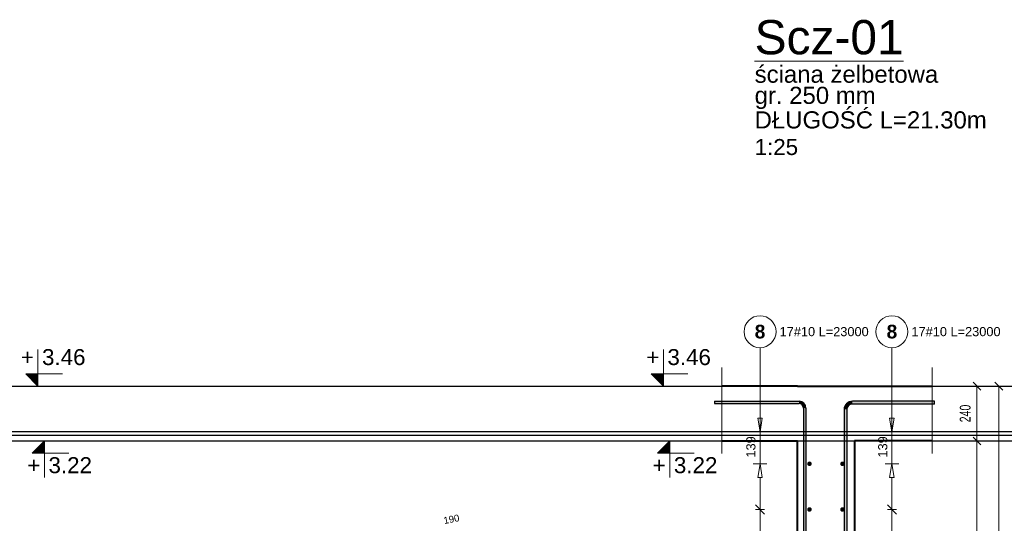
# Model space of a CAD drawing. Extents: x -1474 to 455485, y -101625 to 75879.
# Tile 13 of 31: x 299660 to 303970, y -87954 to -85749. Entities that reach past the tile are written whole.
import ezdxf
from ezdxf.enums import TextEntityAlignment as Align

# ---------------------------------------------------------------- set-up
doc = ezdxf.new("R2010")
doc.units = 0
doc.header["$LTSCALE"] = 10
doc.header["$MEASUREMENT"] = 0
doc.linetypes.add('HIDDEN', pattern=[0.375, 0.25, -0.125])
for name, color, linetype, lineweight in [('P-Linia1', 3, 'Continuous', 40), ('P-Opis', 1, 'Continuous', 18), ('P-Przerywana', 13, 'HIDDEN', 9), ('P-Wymiar', 254, 'Continuous', 9)]:
    doc.layers.add(name, color=color, linetype=linetype, lineweight=lineweight)
for name, color, linetype in [('RCAD_kształt pręta', 7, 'Continuous'), ('RCAD_opis rozkładu', 7, 'Continuous'), ('RCAD_pręt wyrzucony', 130, 'Continuous'), ('RCAD_pręty punktowe', 7, 'Continuous'), ('RCAD_symbole graficzne', 7, 'Continuous')]:
    doc.layers.add(name, color=color, linetype=linetype)
doc.styles.add('_Fd Opis', font='arial.ttf')
doc.styles.add('ROMANS', font='arial.ttf', dxfattribs={"width": 0.7})
doc.styles.add('style1', font='arial.ttf')
doc.styles.add('style3', font='arialbd.ttf')
doc.dimstyles.new('A25', dxfattribs={"dimscale": 27, "dimtxt": 1.75, "dimasz": 0.05, "dimexe": 0, "dimexo": 0, "dimgap": 1, "dimtad": 1, "dimdec": 4, "dimrnd": 1, "dimdsep": 46, "dimtxsty": 'ROMANS', "dimblk": '[[[[[[[[', "dimcen": 2, "dimdle": 2, "dimse1": 1, "dimse2": 1, "dimclrd": 256, "dimclrt": 1, "dimadec": 0, "dimazin": 0, "dimtfac": 1, "dimtdec": 4, "dimtix": 1, "dimtmove": 2, "dimatfit": 3, "dimldrblk": '[[[[[[[[', "dimfxl": 0, "dimtvp": 0.6, "dimtolj": 1, "dimlwd": -1, "dimarcsym": 0})

# ---------------------------------------------------------------- blocks, each defined once
blk = doc.blocks.new('[[[[[[[[')
at = {"layer": 'P-Wymiar'}
for p, q in [((-12.7, -12.7), (12.7, 12.7)), ((0, 0), (-4.6, 0)), ((0, 18), (0, -18))]:
    blk.add_line(p, q, dxfattribs=at)
blk = doc.blocks.new('*D135')
at = {"layer": 'Defpoints', "color": 0, "transparency": 16777216}
for p in [(303187.7, -87352.9), (303945.3, -87352.9), (303185.9, -91012.9)]:
    blk.add_point(p, dxfattribs=at)
at = {"layer": 'P-Wymiar', "transparency": 16777216}
blk.add_line((303945.3, -91011.6), (303945.3, -87354.3), dxfattribs=at)
at = {"layer": 'P-Wymiar', "transparency": 16777216, "xscale": 1.35, "yscale": 1.35, "zscale": 1.35}
for p, rotation in [((303945.3, -87352.9), 90), ((303945.3, -91012.9), 270)]:
    blk.add_blockref('[[[[[[[[', p, dxfattribs=dict(at, rotation=rotation))
at = {"layer": 'P-Wymiar', "color": 1, "transparency": 16777216, "insert": (303894.2, -89182.9), "char_height": 47.25, "attachment_point": 5, "rotation": 90, "style": 'ROMANS'}
blk.add_mtext('\\A1;3660', dxfattribs=at)
blk = doc.blocks.new('*D136')
at = {"layer": 'Defpoints', "color": 0, "transparency": 16777216}
for p in [(303710.8, -87592.9), (303077.6, -91012.9), (303849.8, -91012.9)]:
    blk.add_point(p, dxfattribs=at)
at = {"layer": 'P-Wymiar', "transparency": 16777216}
blk.add_line((303849.8, -87594.3), (303849.8, -91011.6), dxfattribs=at)
at = {"layer": 'P-Wymiar', "transparency": 16777216, "xscale": 1.35, "yscale": 1.35, "zscale": 1.35}
for p, rotation in [((303849.8, -87592.9), 90), ((303849.8, -91012.9), 270)]:
    blk.add_blockref('[[[[[[[[', p, dxfattribs=dict(at, rotation=rotation))
at = {"layer": 'P-Wymiar', "color": 1, "transparency": 16777216, "insert": (303798.6, -89302.9), "char_height": 47.25, "attachment_point": 5, "rotation": 90, "style": 'ROMANS'}
blk.add_mtext('\\A1;3420', dxfattribs=at)
blk = doc.blocks.new('*D137')
at = {"layer": 'Defpoints', "color": 0, "transparency": 16777216}
for p in [(303710.8, -87352.9), (303849.8, -87352.9), (303710.8, -87592.9)]:
    blk.add_point(p, dxfattribs=at)
at = {"layer": 'P-Wymiar', "transparency": 16777216}
blk.add_line((303849.8, -87591.6), (303849.8, -87354.3), dxfattribs=at)
at = {"layer": 'P-Wymiar', "transparency": 16777216, "xscale": 1.35, "yscale": 1.35, "zscale": 1.35}
for p, rotation in [((303849.8, -87352.9), 90), ((303849.8, -87592.9), 270)]:
    blk.add_blockref('[[[[[[[[', p, dxfattribs=dict(at, rotation=rotation))
at = {"layer": 'P-Wymiar', "color": 1, "transparency": 16777216, "insert": (303798.7, -87472.9), "char_height": 47.25, "attachment_point": 5, "rotation": 90, "style": 'ROMANS', "bg_fill": 3, "box_fill_scale": 1.25, "bg_fill_color": 256, "bg_fill_true_color": 13158600, "bg_fill_transparency": 0}
blk.add_mtext('\\A1;240', dxfattribs=at)

msp = doc.modelspace()

# ---------------------------------------------------------------- hatches: boundary and pattern name
at = {"layer": 'RCAD_kształt pręta'}
for points in [[(302701.34194, -87429.32691), (302701.34194, -87419.32691), (303071.34194, -87419.32691), (303071.34194, -87429.32691)], [(303664.46234, -87419.32691), (303664.46234, -87431.32691), (303304.46234, -87431.32691), (303304.46234, -87419.32691)], [(303091.34194, -87449.32691), (303101.34194, -87449.32691), (303101.34194, -91012.93326), (303091.34194, -91012.93326)], [(303268.46234, -87455.32691), (303280.46234, -87455.32691), (303280.46234, -91012.93326), (303268.46234, -91012.93326)]]:
    msp.add_hatch(color=4, dxfattribs=at).paths.add_polyline_path(points, flags=0)
h = msp.add_hatch(color=4, dxfattribs=at)
edge = h.paths.add_edge_path(flags=0)
edge.add_line((303101.34194, -87449.32691), (303091.34194, -87449.32691))
edge.add_arc((303071.34194, -87449.32691), 20, 0, 90)
edge.add_line((303071.34194, -87429.32691), (303071.34194, -87419.32691))
edge.add_arc((303071.34194, -87449.32691), 30, 360, 450, ccw=False)
h = msp.add_hatch(color=4, dxfattribs=at)
edge = h.paths.add_edge_path(flags=0)
edge.add_line((303304.46234, -87419.32691), (303304.46234, -87431.32691))
edge.add_arc((303304.46234, -87455.32691), 24, 90, 180)
edge.add_line((303280.46234, -87455.32691), (303268.46234, -87455.32691))
edge.add_arc((303304.46234, -87455.32691), 36, 450, 540, ccw=False)
at = {"layer": 'RCAD_pręty punktowe'}
h = msp.add_hatch(color=1, dxfattribs=at)
edge = h.paths.add_edge_path(flags=0)
edge.add_arc((303116.86458, -87692.93326), 10, 0, 360)
h = msp.add_hatch(color=1, dxfattribs=at)
edge = h.paths.add_edge_path(flags=0)
edge.add_arc((303261.20789, -87692.93326), 10, 0, 360)
h = msp.add_hatch(color=1, dxfattribs=at)
edge = h.paths.add_edge_path(flags=0)
edge.add_arc((303116.86458, -87892.93326), 10, 0, 360)
h = msp.add_hatch(color=1, dxfattribs=at)
edge = h.paths.add_edge_path(flags=0)
edge.add_arc((303261.20789, -87892.93326), 10, 0, 360)
at = {"layer": 'RCAD_symbole graficzne'}
for points in [[(299686.61224, -87299.59993), (299739.94557, -87352.93326), (299739.94557, -87299.59993)], [(302424.01306, -87299.59993), (302477.3464, -87352.93326), (302477.3464, -87299.59993)], [(299714.95227, -87646.2666), (299768.2856, -87592.93326), (299768.2856, -87646.2666)], [(302452.35309, -87646.2666), (302505.68643, -87592.93326), (302505.68643, -87646.2666)]]:
    msp.add_hatch(color=1, dxfattribs=at).paths.add_polyline_path(points, flags=0)

# ---------------------------------------------------------------- linework, layer by layer
at = {"layer": 'P-Linia1'}
for p, q in [((303064.03624, -87352.93326), (302732.75816, -87352.93326)), ((303314.03624, -87352.93326), (303653.81323, -87352.93326)), ((303488.50078, -87352.93326), (303648.50078, -87352.93326)), ((302732.75816, -87592.93326), (303064.03624, -87592.93326)), ((303064.03624, -91012.93326), (303064.03624, -87592.93326)), ((303314.03624, -87592.93326), (303314.03624, -91012.93326)), ((303653.81323, -87592.93326), (303314.03624, -87592.93326))]:
    msp.add_line(p, q, dxfattribs=at)
msp.add_lwpolyline([(303064.03624, -87352.93326), (303314.03624, -87352.93326)], dxfattribs=at)
at = {"layer": 'P-Przerywana'}
msp.add_line((303064.03624, -87352.93326), (302732.75816, -87352.93326), dxfattribs=at)
for points in [[(302732.75816, -87647.51318), (302732.75816, -87271.77121)], [(303653.81323, -87647.51318), (303653.81323, -87271.77121)]]:
    msp.add_lwpolyline(points, dxfattribs=at)
at = {"layer": 'RCAD_kształt pręta', "color": 4}
for p, q in [((302701.34194, -87419.32691), (303071.34194, -87419.32691)), ((302701.34194, -87419.32691), (302701.34194, -87429.32691)), ((302701.34194, -87429.32691), (303071.34194, -87429.32691)), ((303664.46234, -87419.32691), (303304.46234, -87419.32691)), ((303664.46234, -87431.32691), (303304.46234, -87431.32691)), ((303664.46234, -87431.32691), (303664.46234, -87419.32691)), ((303091.34194, -87449.32691), (303091.34194, -91012.93326)), ((303101.34194, -87449.32691), (303101.34194, -91012.93326)), ((303268.46234, -87455.32691), (303268.46234, -91012.93326)), ((303280.46234, -87455.32691), (303280.46234, -91012.93326))]:
    msp.add_line(p, q, dxfattribs=at)
for centre, radius, start, end in [((303071.34194, -87449.32691), 30, 0, 90), ((303071.34194, -87449.32691), 20, 0, 90), ((303304.46234, -87455.32691), 36, 90, 180), ((303304.46234, -87455.32691), 24, 90, 180)]:
    msp.add_arc(centre, radius, start, end, dxfattribs=at)
at = {"layer": 'RCAD_opis rozkładu', "color": 8, "lineweight": 0}
for p, q in [((302900.44294, -87184.70223), (302900.44294, -87553.64773)), ((303477.62953, -87184.70223), (303477.62953, -87553.64773)), ((302900.44294, -87433.64773), (302900.44294, -87493.64773)), ((303477.62953, -87433.64773), (303477.62953, -87493.64773)), ((302900.44294, -87553.64773), (302890.44294, -87493.64773)), ((302910.44294, -87493.64773), (302890.44294, -87493.64773)), ((302910.44294, -87493.64773), (302900.44294, -87553.64773)), ((303477.62953, -87553.64773), (303467.62953, -87493.64773)), ((303487.62953, -87493.64773), (303467.62953, -87493.64773)), ((303487.62953, -87493.64773), (303477.62953, -87553.64773)), ((302930.44294, -87553.64773), (302870.44294, -87553.64773)), ((302900.44294, -87692.93326), (302900.44294, -87553.64773)), ((303507.62953, -87553.64773), (303447.62953, -87553.64773)), ((303477.62953, -87692.93326), (303477.62953, -87553.64773)), ((302870.44294, -87692.93326), (302930.44294, -87692.93326)), ((302890.44294, -87752.93326), (302900.44294, -87692.93326)), ((302900.44294, -87692.93326), (302910.44294, -87752.93326)), ((303507.62953, -87692.93326), (303447.62953, -87692.93326)), ((303467.62953, -87752.93326), (303477.62953, -87692.93326)), ((303477.62953, -87692.93326), (303487.62953, -87752.93326)), ((302890.44294, -87752.93326), (302910.44294, -87752.93326)), ((302900.44294, -87892.93326), (302900.44294, -87752.93326)), ((303467.62953, -87752.93326), (303487.62953, -87752.93326)), ((303477.62953, -87892.93326), (303477.62953, -87752.93326)), ((302920.44294, -87912.93326), (302880.44294, -87872.93326)), ((303497.62953, -87912.93326), (303457.62953, -87872.93326)), ((302880.44294, -87892.93326), (302920.44294, -87892.93326)), ((302900.44294, -88092.93326), (302900.44294, -87892.93326)), ((303497.62953, -87892.93326), (303457.62953, -87892.93326)), ((303477.62953, -88092.93326), (303477.62953, -87892.93326))]:
    msp.add_line(p, q, dxfattribs=at)
for centre in [(302900.44294, -87114.70223), (303477.62953, -87114.70223)]:
    msp.add_circle(centre, 70, dxfattribs=at)
at = {"layer": 'RCAD_symbole graficzne', "color": 1, "lineweight": 0}
for p, q in [((299739.94557, -87352.93326), (299739.94557, -87192.93326)), ((302477.3464, -87352.93326), (302477.3464, -87192.93326)), ((299846.61224, -87299.59993), (299686.61224, -87299.59993)), ((299686.61224, -87299.59993), (299739.94557, -87352.93326)), ((302584.01306, -87299.59993), (302424.01306, -87299.59993)), ((302424.01306, -87299.59993), (302477.3464, -87352.93326)), ((299819.94557, -87352.93326), (299659.94557, -87352.93326)), ((302557.3464, -87352.93326), (302397.3464, -87352.93326)), ((299848.2856, -87592.93326), (299688.2856, -87592.93326)), ((299714.95227, -87646.2666), (299768.2856, -87592.93326)), ((299768.2856, -87592.93326), (299768.2856, -87752.93326)), ((302585.68643, -87592.93326), (302425.68643, -87592.93326)), ((302452.35309, -87646.2666), (302505.68643, -87592.93326)), ((302505.68643, -87592.93326), (302505.68643, -87752.93326)), ((299874.95227, -87646.2666), (299714.95227, -87646.2666)), ((302612.35309, -87646.2666), (302452.35309, -87646.2666))]:
    msp.add_line(p, q, dxfattribs=at)

# ---------------------------------------------------------------- texts
at = {"layer": 'P-Opis', "attachment_point": 4, "style": '_Fd Opis'}
for s, insert, char_height, width in [('{\\LScz-01}', (302876.79675, -85826.57789), 150, 652.1828104), ('ściana żelbetowa', (302876.79675, -85987.99228), 75, 803.7687585), ('gr. 250 mm', (302876.79675, -86091.37082), 75, 529.8601637), ('DŁUGOŚĆ L=21.30m', (302876.79675, -86188.02922), 75, 1016.1834925)]:
    msp.add_mtext(s, dxfattribs=dict(at, insert=insert, char_height=char_height, width=width))
at = {"layer": 'P-Opis', "insert": (302876.79675, -86306.83988), "char_height": 70, "attachment_point": 4, "style": '_Fd Opis'}
msp.add_mtext('1:25', dxfattribs=at)
at = {"layer": 'RCAD_opis rozkładu', "color": 1, "char_height": 60, "attachment_point": 5, "style": 'style3'}
for insert in [(302900.44294, -87114.70223), (303477.62953, -87114.70223)]:
    msp.add_mtext('8', dxfattribs=dict(at, insert=insert))
at = {"layer": 'RCAD_opis rozkładu', "color": 2, "char_height": 40, "attachment_point": 5, "style": 'style1'}
for insert in [(303181.0705, -87114.70223), (303758.25709, -87114.70223)]:
    msp.add_mtext('17#10 L=23000', dxfattribs=dict(at, insert=insert))
at = {"layer": 'RCAD_opis rozkładu', "color": 2, "char_height": 40, "attachment_point": 7, "rotation": 90, "style": 'style1'}
for insert in [(302880.87951, -87665.63702), (303458.06609, -87665.63702)]:
    msp.add_mtext('139', dxfattribs=dict(at, insert=insert))
at = {"layer": 'RCAD_pręt wyrzucony', "color": 1, "insert": (301549.63294, -87935.70688), "char_height": 30, "attachment_point": 5, "rotation": 11.4591559, "style": 'style1'}
msp.add_mtext('190', dxfattribs=at)
at = {"layer": 'RCAD_symbole graficzne', "color": 2, "style": 'style1'}
for p in [(299722.16779, -87281.82215), (302459.56862, -87281.82215)]:
    msp.add_text('+', height=70, dxfattribs=at).set_placement(p, align=Align.BOTTOM_RIGHT)
for p in [(299757.72335, -87281.82215), (302495.12417, -87281.82215)]:
    msp.add_text('3.46 ', height=70, dxfattribs=at).set_placement(p, align=Align.BOTTOM_LEFT)
for p in [(299750.50782, -87664.04438), (302487.90865, -87664.04438)]:
    msp.add_text('+', height=70, dxfattribs=at).set_placement(p, align=Align.TOP_RIGHT)
for p in [(299786.06338, -87664.04438), (302523.46421, -87664.04438)]:
    msp.add_text('3.22 ', height=70, dxfattribs=at).set_placement(p, align=Align.TOP_LEFT)

# ---------------------------------------------------------------- dimensions: what is measured, and where the dimension line sits
at = {"layer": 'P-Wymiar'}
for base, p1, p2, picture, middle in [((303945.32628, -87352.93326), (303185.93057, -91012.93326), (303187.74964, -87352.93326), '*D135', (303894.18559, -89182.93326)), ((303849.78608, -91012.93326), (303710.79006, -87592.93326), (303077.58887, -91012.93326), '*D136', (303798.64539, -89302.93326))]:
    dim = msp.add_linear_dim(base=base, p1=p1, p2=p2, angle=90, dimstyle='A25', dxfattribs=at)
    dim.commit()
    dim.dimension.update_dxf_attribs({"geometry": picture, "text_midpoint": middle})

# ---------------------------------------------------------------- next in the draw order: dimensions: what is measured, and where the dimension line sits
dim = msp.add_linear_dim(base=(303849.78608, -87352.93326), p1=(303710.79006, -87592.93326), p2=(303710.79006, -87352.93326), angle=90, dimstyle='A25', override={"dimfxl": 160, "dimfxlon": 1, "dimtfill": 1}, dxfattribs=at)
dim.commit()
dim.dimension.update_dxf_attribs({"geometry": '*D137', "text_midpoint": (303798.66151, -87472.93326)})

# ---------------------------------------------------------------- next in the draw order: linework, layer by layer
at = {"layer": 'Defpoints', "color": 21}
for p in [(239045.86747, -87352.60185), (327135.42357, -87352.60185), (232166.98954, -87352.60185), (320256.54564, -87352.60185), (290764.80071, -87352.60185), (378854.3568, -87352.60185), (283885.92278, -87352.60185), (371975.47888, -87352.60185), (245422.01358, -87352.60185), (333511.56968, -87352.60185), (238543.13566, -87352.60185), (326632.69176, -87352.60185), (297140.94682, -87352.60185), (385230.50292, -87352.60185), (290262.0689, -87352.60185), (378351.62499, -87352.60185), (276926.13987, -87352.60185), (365015.69597, -87352.60185), (270047.26195, -87352.60185), (358136.81805, -87352.60185), (328645.07311, -87352.60185), (416734.62921, -87352.60185), (321766.19519, -87352.60185), (409855.75128, -87352.60185), (283302.28599, -87352.60185), (371391.84209, -87352.60185), (276423.40806, -87352.60185), (364512.96416, -87352.60185), (335021.21922, -87352.60185), (423110.77532, -87352.60185), (328142.3413, -87352.60185), (416231.8974, -87352.60185), (228343.86818, -87352.93326), (316433.42428, -87352.93326), (221464.99026, -87352.93326), (309554.54635, -87352.93326), (280062.80142, -87352.93326), (368152.35752, -87352.93326), (273183.92349, -87352.93326), (361273.47959, -87352.93326), (234720.0143, -87352.93326), (322809.57039, -87352.93326), (227841.13637, -87352.93326), (315930.69247, -87352.93326), (286438.94753, -87352.93326), (374528.50363, -87352.93326), (279560.06961, -87352.93326), (367649.6257, -87352.93326), (266224.14059, -87352.93326), (354313.69668, -87352.93326), (259345.26266, -87352.93326), (347434.81876, -87352.93326), (317943.07382, -87352.93326), (406032.62992, -87352.93326), (311064.1959, -87352.93326), (399153.752, -87352.93326), (272600.2867, -87352.93326), (360689.8428, -87352.93326), (265721.40877, -87352.93326), (353810.96487, -87352.93326), (324319.21994, -87352.93326), (412408.77603, -87352.93326), (317440.34201, -87352.93326), (405529.89811, -87352.93326), (239045.86747, -87551.60185), (327135.42357, -87551.60185), (232166.98954, -87551.60185), (320256.54564, -87551.60185), (290764.80071, -87551.60185), (378854.3568, -87551.60185), (283885.92278, -87551.60185), (371975.47888, -87551.60185), (245422.01358, -87551.60185), (333511.56968, -87551.60185), (238543.13566, -87551.60185), (326632.69176, -87551.60185), (297140.94682, -87551.60185), (385230.50292, -87551.60185), (290262.0689, -87551.60185), (378351.62499, -87551.60185), (276926.13987, -87551.60185), (365015.69597, -87551.60185), (270047.26195, -87551.60185), (358136.81805, -87551.60185), (328645.07311, -87551.60185), (416734.62921, -87551.60185), (321766.19519, -87551.60185), (409855.75128, -87551.60185), (283302.28599, -87551.60185), (371391.84209, -87551.60185), (276423.40806, -87551.60185), (364512.96416, -87551.60185), (335021.21922, -87551.60185), (423110.77532, -87551.60185), (328142.3413, -87551.60185), (416231.8974, -87551.60185), (228343.86818, -87551.93326), (316433.42428, -87551.93326), (221464.99026, -87551.93326), (309554.54635, -87551.93326), (280062.80142, -87551.93326), (368152.35752, -87551.93326), (273183.92349, -87551.93326), (361273.47959, -87551.93326), (234720.0143, -87551.93326), (322809.57039, -87551.93326), (227841.13637, -87551.93326), (315930.69247, -87551.93326), (286438.94753, -87551.93326), (374528.50363, -87551.93326), (279560.06961, -87551.93326), (367649.6257, -87551.93326), (266224.14059, -87551.93326), (354313.69668, -87551.93326), (259345.26266, -87551.93326), (347434.81876, -87551.93326), (317943.07382, -87551.93326), (406032.62992, -87551.93326), (311064.1959, -87551.93326), (399153.752, -87551.93326), (272600.2867, -87551.93326), (360689.8428, -87551.93326), (265721.40877, -87551.93326), (353810.96487, -87551.93326), (324319.21994, -87551.93326), (412408.77603, -87551.93326), (317440.34201, -87551.93326), (405529.89811, -87551.93326), (239045.86747, -87567.60185), (327135.42357, -87567.60185), (232166.98954, -87567.60185), (320256.54564, -87567.60185), (290764.80071, -87567.60185), (378854.3568, -87567.60185), (283885.92278, -87567.60185), (371975.47888, -87567.60185), (245422.01358, -87567.60185), (333511.56968, -87567.60185), (238543.13566, -87567.60185), (326632.69176, -87567.60185), (297140.94682, -87567.60185), (385230.50292, -87567.60185), (290262.0689, -87567.60185), (378351.62499, -87567.60185), (276926.13987, -87567.60185), (365015.69597, -87567.60185), (270047.26195, -87567.60185), (358136.81805, -87567.60185), (328645.07311, -87567.60185), (416734.62921, -87567.60185), (321766.19519, -87567.60185), (409855.75128, -87567.60185), (283302.28599, -87567.60185), (371391.84209, -87567.60185), (276423.40806, -87567.60185), (364512.96416, -87567.60185), (335021.21922, -87567.60185), (423110.77532, -87567.60185), (328142.3413, -87567.60185), (416231.8974, -87567.60185), (228343.86818, -87567.93326), (316433.42428, -87567.93326), (221464.99026, -87567.93326), (309554.54635, -87567.93326), (280062.80142, -87567.93326), (368152.35752, -87567.93326), (273183.92349, -87567.93326), (361273.47959, -87567.93326), (234720.0143, -87567.93326), (322809.57039, -87567.93326), (227841.13637, -87567.93326), (315930.69247, -87567.93326), (286438.94753, -87567.93326), (374528.50363, -87567.93326), (279560.06961, -87567.93326), (367649.6257, -87567.93326), (266224.14059, -87567.93326), (354313.69668, -87567.93326), (259345.26266, -87567.93326), (347434.81876, -87567.93326), (317943.07382, -87567.93326), (406032.62992, -87567.93326), (311064.1959, -87567.93326), (399153.752, -87567.93326), (272600.2867, -87567.93326), (360689.8428, -87567.93326), (265721.40877, -87567.93326), (353810.96487, -87567.93326), (324319.21994, -87567.93326), (412408.77603, -87567.93326), (317440.34201, -87567.93326), (405529.89811, -87567.93326), (239045.86747, -87592.60185), (327135.42357, -87592.60185), (232166.98954, -87592.60185), (320256.54564, -87592.60185), (290764.80071, -87592.60185), (378854.3568, -87592.60185), (283885.92278, -87592.60185), (371975.47888, -87592.60185), (245422.01358, -87592.60185), (333511.56968, -87592.60185), (238543.13566, -87592.60185), (326632.69176, -87592.60185), (297140.94682, -87592.60185), (385230.50292, -87592.60185), (290262.0689, -87592.60185), (378351.62499, -87592.60185), (276926.13987, -87592.60185), (365015.69597, -87592.60185), (270047.26195, -87592.60185), (358136.81805, -87592.60185), (328645.07311, -87592.60185), (416734.62921, -87592.60185), (321766.19519, -87592.60185), (409855.75128, -87592.60185), (283302.28599, -87592.60185), (371391.84209, -87592.60185), (276423.40806, -87592.60185), (364512.96416, -87592.60185), (335021.21922, -87592.60185), (423110.77532, -87592.60185), (328142.3413, -87592.60185), (416231.8974, -87592.60185), (228343.86818, -87592.93326), (316433.42428, -87592.93326), (221464.99026, -87592.93326), (309554.54635, -87592.93326), (280062.80142, -87592.93326), (368152.35752, -87592.93326), (273183.92349, -87592.93326), (361273.47959, -87592.93326), (234720.0143, -87592.93326), (322809.57039, -87592.93326), (227841.13637, -87592.93326), (315930.69247, -87592.93326), (286438.94753, -87592.93326), (374528.50363, -87592.93326), (279560.06961, -87592.93326), (367649.6257, -87592.93326), (266224.14059, -87592.93326), (354313.69668, -87592.93326), (259345.26266, -87592.93326), (347434.81876, -87592.93326), (317943.07382, -87592.93326), (406032.62992, -87592.93326), (311064.1959, -87592.93326), (399153.752, -87592.93326), (272600.2867, -87592.93326), (360689.8428, -87592.93326), (265721.40877, -87592.93326), (353810.96487, -87592.93326), (324319.21994, -87592.93326), (412408.77603, -87592.93326), (317440.34201, -87592.93326), (405529.89811, -87592.93326)]:
    msp.add_xline(p, (1, 0), dxfattribs=at)

doc.saveas('drawing.dxf')
